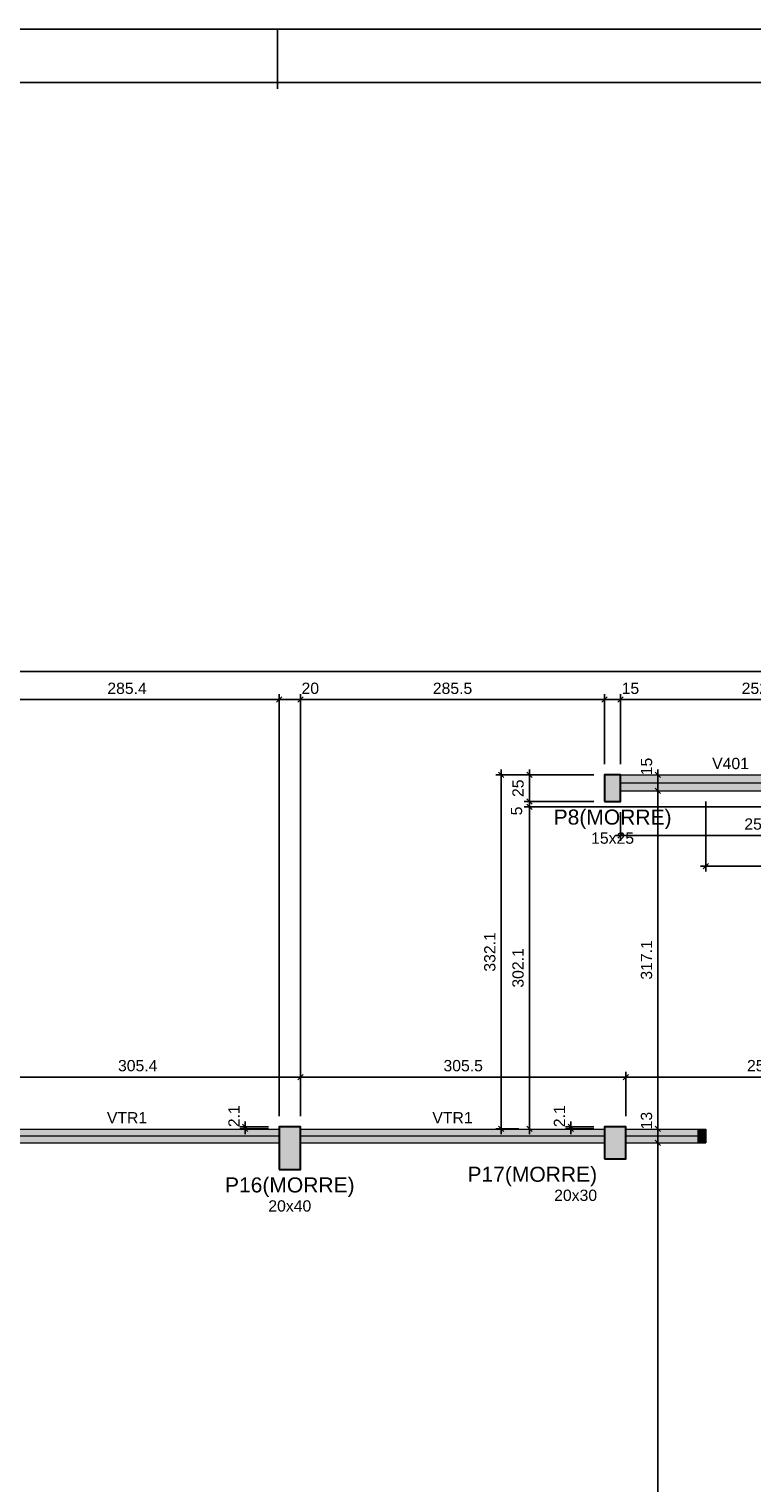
# Model space of a CAD drawing. Header units: millimetres. Extents: x 0 to 119, y 0 to 84.
# Tile 13 of 19: x 59 to 72, y 57 to 84. Entities that reach past the tile are written whole.
import ezdxf

# ---------------------------------------------------------------- set-up
doc = ezdxf.new("R2010")
doc.units = ezdxf.units.MM
doc.header["$MEASUREMENT"] = 0
doc.linetypes.add('NULL', pattern=[0])
doc.layers.get('0').update_dxf_attribs({"lineweight": 18})
for name, color, linetype, lineweight in [('FO-Cotas', 5, 'Continuous', 5), ('FO-Eixos', 5, 'Continuous', 5), ('FO-Hachura pilar que morre', 106, 'Continuous', 5), ('FO-Hachura viga', 43, 'Continuous', 5), ('FO-Pilares', 4, 'Continuous', 30), ('FO-Textos das vigas', 7, 'Continuous', 5), ('FO-Textos dos pilares', 7, 'Continuous', 5), ('FO-Vigas', 1, 'Continuous', 20)]:
    doc.layers.add(name, color=color, linetype=linetype, lineweight=lineweight)
doc.layers.add('SEDUC_MARF', color=1, linetype='Continuous')
doc.layers.add('SEDUC_MARGG', color=7, linetype='Continuous')
doc.styles.add('Arial', font='txt')
doc.dimstyles.new('UM_50.000000', dxfattribs={"dimtxt": 0.18, "dimasz": 0.1, "dimexe": 0.1, "dimexo": 0.2, "dimgap": 0, "dimtad": 1, "dimtih": 1, "dimtoh": 1, "dimdec": 1, "dimlfac": 50, "dimzin": 0, "dimdsep": 46, "dimtxsty": 'Standard', "dimcen": 0.09, "dimdle": 0.1, "dimadec": 1, "dimazin": 2, "dimtfac": 1, "dimtdec": 4, "dimtofl": 0, "dimtmove": 0, "dimatfit": 3, "dimfxl": 1, "dimtolj": 1, "dimarcsym": 0})

# ---------------------------------------------------------------- blocks, each defined once
blk = doc.blocks.new('_Oblique')
at = {"color": 0, "linetype": 'ByBlock', "lineweight": -2}
blk.add_line((-0.5, -0.5), (0.5, 0.5), dxfattribs=at)
blk = doc.blocks.new('*D15')
at = {"layer": 'Defpoints', "color": 0}
for p in [(63.429, 71.52), (57.72, 63.507), (63.429, 63.507)]:
    blk.add_point(p, dxfattribs=at)
at = {"layer": 'FO-Cotas', "color": 0, "lineweight": -2}
for p, q in [((57.62, 71.52), (63.529, 71.52)), ((57.72, 63.707), (57.72, 71.62)), ((63.429, 63.707), (63.429, 71.62))]:
    blk.add_line(p, q, dxfattribs=at)
at = {"layer": 'FO-Cotas', "color": 0, "lineweight": -2, "xscale": 0.1, "yscale": 0.1, "zscale": 0.1, "rotation": 180}
blk.add_blockref('_Oblique', (57.72, 71.52), dxfattribs=at)
at = {"layer": 'FO-Cotas', "color": 0, "lineweight": -2, "xscale": 0.1, "yscale": 0.1, "zscale": 0.1}
blk.add_blockref('_Oblique', (63.429, 71.52), dxfattribs=at)
at = {"layer": 'FO-Cotas', "color": 7, "insert": (60.575, 71.732), "char_height": 0.2118, "attachment_point": 5, "rotation": 0.0057, "style": 'Arial'}
blk.add_mtext('\\A1;285.4', dxfattribs=at)
blk = doc.blocks.new('*D16')
at = {"layer": 'Defpoints', "color": 0}
for p in [(63.829, 71.52), (63.429, 63.507), (63.829, 63.507)]:
    blk.add_point(p, dxfattribs=at)
at = {"layer": 'FO-Cotas', "color": 0, "lineweight": -2}
for p, q in [((63.329, 71.52), (63.929, 71.52)), ((63.429, 63.707), (63.429, 71.62)), ((63.829, 63.707), (63.829, 71.62))]:
    blk.add_line(p, q, dxfattribs=at)
at = {"layer": 'FO-Cotas', "color": 0, "lineweight": -2, "xscale": 0.1, "yscale": 0.1, "zscale": 0.1, "rotation": 180}
blk.add_blockref('_Oblique', (63.429, 71.52), dxfattribs=at)
at = {"layer": 'FO-Cotas', "color": 0, "lineweight": -2, "xscale": 0.1, "yscale": 0.1, "zscale": 0.1}
blk.add_blockref('_Oblique', (63.829, 71.52), dxfattribs=at)
at = {"layer": 'FO-Cotas', "color": 7, "insert": (64.014, 71.732), "char_height": 0.2118, "attachment_point": 5, "rotation": 0.0057, "style": 'Arial'}
blk.add_mtext('\\A1;20', dxfattribs=at)
blk = doc.blocks.new('*D17')
at = {"layer": 'Defpoints', "color": 0}
for p in [(69.538, 71.52), (69.538, 70.108), (63.829, 63.507)]:
    blk.add_point(p, dxfattribs=at)
at = {"layer": 'FO-Cotas', "color": 0, "lineweight": -2}
for p, q in [((63.729, 71.52), (69.638, 71.52)), ((63.829, 63.707), (63.829, 71.62)), ((69.538, 70.308), (69.538, 71.62))]:
    blk.add_line(p, q, dxfattribs=at)
at = {"layer": 'FO-Cotas', "color": 0, "lineweight": -2, "xscale": 0.1, "yscale": 0.1, "zscale": 0.1, "rotation": 180}
blk.add_blockref('_Oblique', (63.829, 71.52), dxfattribs=at)
at = {"layer": 'FO-Cotas', "color": 0, "lineweight": -2, "xscale": 0.1, "yscale": 0.1, "zscale": 0.1}
blk.add_blockref('_Oblique', (69.538, 71.52), dxfattribs=at)
at = {"layer": 'FO-Cotas', "color": 7, "insert": (66.684, 71.732), "char_height": 0.2118, "attachment_point": 5, "rotation": 0.0057, "style": 'Arial'}
blk.add_mtext('\\A1;285.5', dxfattribs=at)
blk = doc.blocks.new('*D18')
at = {"layer": 'Defpoints', "color": 0}
for p in [(69.838, 71.52), (69.538, 70.108), (69.838, 70.108)]:
    blk.add_point(p, dxfattribs=at)
at = {"layer": 'FO-Cotas', "color": 0, "lineweight": -2}
for p, q in [((69.438, 71.52), (69.938, 71.52)), ((69.538, 70.308), (69.538, 71.62)), ((69.838, 70.308), (69.838, 71.62))]:
    blk.add_line(p, q, dxfattribs=at)
at = {"layer": 'FO-Cotas', "color": 0, "lineweight": -2, "xscale": 0.1, "yscale": 0.1, "zscale": 0.1, "rotation": 180}
blk.add_blockref('_Oblique', (69.538, 71.52), dxfattribs=at)
at = {"layer": 'FO-Cotas', "color": 0, "lineweight": -2, "xscale": 0.1, "yscale": 0.1, "zscale": 0.1}
blk.add_blockref('_Oblique', (69.838, 71.52), dxfattribs=at)
at = {"layer": 'FO-Cotas', "color": 7, "insert": (70.023, 71.732), "char_height": 0.2118, "attachment_point": 5, "rotation": 0.0057, "style": 'Arial'}
blk.add_mtext('\\A1;15', dxfattribs=at)
blk = doc.blocks.new('*D19')
at = {"layer": 'Defpoints', "color": 0}
for p in [(74.878, 71.52), (69.838, 70.108), (74.878, 70.108)]:
    blk.add_point(p, dxfattribs=at)
at = {"layer": 'FO-Cotas', "color": 0, "lineweight": -2}
for p, q in [((69.738, 71.52), (74.978, 71.52)), ((69.838, 70.308), (69.838, 71.62)), ((74.878, 70.308), (74.878, 71.62))]:
    blk.add_line(p, q, dxfattribs=at)
at = {"layer": 'FO-Cotas', "color": 0, "lineweight": -2, "xscale": 0.1, "yscale": 0.1, "zscale": 0.1, "rotation": 180}
blk.add_blockref('_Oblique', (69.838, 71.52), dxfattribs=at)
at = {"layer": 'FO-Cotas', "color": 0, "lineweight": -2, "xscale": 0.1, "yscale": 0.1, "zscale": 0.1}
blk.add_blockref('_Oblique', (74.878, 71.52), dxfattribs=at)
at = {"layer": 'FO-Cotas', "color": 7, "insert": (72.358, 71.732), "char_height": 0.2118, "attachment_point": 5, "rotation": 0.0057, "style": 'Arial'}
blk.add_mtext('\\A1;252', dxfattribs=at)
blk = doc.blocks.new('*D24')
at = {"layer": 'Defpoints', "color": 0}
for p in [(85.199, 72.05), (85.199, 70.108), (28.342, 63.806)]:
    blk.add_point(p, dxfattribs=at)
at = {"layer": 'FO-Cotas', "color": 0, "lineweight": -2}
for p, q in [((28.242, 72.05), (85.299, 72.05)), ((28.342, 64.006), (28.342, 72.15)), ((85.199, 70.308), (85.199, 72.15))]:
    blk.add_line(p, q, dxfattribs=at)
at = {"layer": 'FO-Cotas', "color": 0, "lineweight": -2, "xscale": 0.1, "yscale": 0.1, "zscale": 0.1, "rotation": 180}
blk.add_blockref('_Oblique', (28.342, 72.05), dxfattribs=at)
at = {"layer": 'FO-Cotas', "color": 0, "lineweight": -2, "xscale": 0.1, "yscale": 0.1, "zscale": 0.1}
blk.add_blockref('_Oblique', (85.199, 72.05), dxfattribs=at)
at = {"layer": 'FO-Cotas', "color": 7, "insert": (56.77, 72.262), "char_height": 0.2118, "attachment_point": 5, "rotation": 0.0057, "style": 'Arial'}
blk.add_mtext('\\A1;2842.9', dxfattribs=at)
blk = doc.blocks.new('*D37')
at = {"layer": 'Defpoints', "color": 0}
for p in [(71.438, 69.808), (74.978, 68.396), (74.978, 68.396)]:
    blk.add_point(p, dxfattribs=at)
at = {"layer": 'FO-Cotas', "color": 0, "lineweight": -2}
for p, q in [((71.438, 69.608), (71.438, 68.296)), ((71.338, 68.396), (75.078, 68.396))]:
    blk.add_line(p, q, dxfattribs=at)
at = {"layer": 'FO-Cotas', "color": 0, "lineweight": -2, "xscale": 0.1, "yscale": 0.1, "zscale": 0.1, "rotation": 180}
blk.add_blockref('_Oblique', (71.438, 68.396), dxfattribs=at)
at = {"layer": 'FO-Cotas', "color": 0, "lineweight": -2, "xscale": 0.1, "yscale": 0.1, "zscale": 0.1}
blk.add_blockref('_Oblique', (74.978, 68.396), dxfattribs=at)
at = {"layer": 'FO-Cotas', "color": 7, "insert": (73.208, 68.608), "char_height": 0.2118, "attachment_point": 5, "style": 'Arial'}
blk.add_mtext('\\A1;177', dxfattribs=at)
blk = doc.blocks.new('*D62')
at = {"layer": 'Defpoints', "color": 0}
for p in [(68.126, 69.508), (74.878, 69.508), (68.126, 63.466)]:
    blk.add_point(p, dxfattribs=at)
at = {"layer": 'FO-Cotas', "color": 0, "lineweight": -2}
for p, q in [((68.126, 63.366), (68.126, 69.608)), ((74.678, 69.508), (68.026, 69.508))]:
    blk.add_line(p, q, dxfattribs=at)
at = {"layer": 'FO-Cotas', "color": 0, "lineweight": -2, "xscale": 0.1, "yscale": 0.1, "zscale": 0.1}
for p, rotation in [((68.126, 69.508), 90), ((68.126, 63.466), 270)]:
    blk.add_blockref('_Oblique', p, dxfattribs=dict(at, rotation=rotation))
at = {"layer": 'FO-Cotas', "color": 7, "insert": (67.914, 66.487), "char_height": 0.2118, "attachment_point": 5, "rotation": 90, "style": 'Arial'}
blk.add_mtext('\\A1;302.1', dxfattribs=at)
blk = doc.blocks.new('*D63')
at = {"layer": 'Defpoints', "color": 0}
for p in [(68.126, 69.608), (69.538, 69.608), (74.878, 69.508)]:
    blk.add_point(p, dxfattribs=at)
at = {"layer": 'FO-Cotas', "color": 0, "lineweight": -2}
for p, q in [((69.338, 69.608), (68.026, 69.608)), ((68.126, 69.408), (68.126, 69.708)), ((74.678, 69.508), (68.026, 69.508))]:
    blk.add_line(p, q, dxfattribs=at)
at = {"layer": 'FO-Cotas', "color": 0, "lineweight": -2, "xscale": 0.1, "yscale": 0.1, "zscale": 0.1}
for p, rotation in [((68.126, 69.608), 90), ((68.126, 69.508), 270)]:
    blk.add_blockref('_Oblique', p, dxfattribs=dict(at, rotation=rotation))
at = {"layer": 'FO-Cotas', "color": 7, "insert": (67.886, 69.432), "char_height": 0.2118, "attachment_point": 5, "rotation": 90, "style": 'Arial'}
blk.add_mtext('\\A1;5', dxfattribs=at)
blk = doc.blocks.new('*D64')
at = {"layer": 'Defpoints', "color": 0}
for p in [(68.126, 70.108), (69.538, 70.108), (69.538, 69.608)]:
    blk.add_point(p, dxfattribs=at)
at = {"layer": 'FO-Cotas', "color": 0, "lineweight": -2}
for p, q in [((69.338, 70.108), (68.026, 70.108)), ((68.126, 69.508), (68.126, 70.208)), ((69.338, 69.608), (68.026, 69.608))]:
    blk.add_line(p, q, dxfattribs=at)
at = {"layer": 'FO-Cotas', "color": 0, "lineweight": -2, "xscale": 0.1, "yscale": 0.1, "zscale": 0.1}
for p, rotation in [((68.126, 70.108), 90), ((68.126, 69.608), 270)]:
    blk.add_blockref('_Oblique', p, dxfattribs=dict(at, rotation=rotation))
at = {"layer": 'FO-Cotas', "color": 7, "insert": (67.914, 69.858), "char_height": 0.2118, "attachment_point": 5, "rotation": 90, "style": 'Arial'}
blk.add_mtext('\\A1;25', dxfattribs=at)
blk = doc.blocks.new('*D68')
at = {"layer": 'Defpoints', "color": 0}
for p in [(67.597, 70.108), (69.538, 70.108), (68.126, 63.466)]:
    blk.add_point(p, dxfattribs=at)
at = {"layer": 'FO-Cotas', "color": 0, "lineweight": -2}
for p, q in [((69.338, 70.108), (67.497, 70.108)), ((67.597, 63.366), (67.597, 70.208)), ((67.926, 63.466), (67.497, 63.466))]:
    blk.add_line(p, q, dxfattribs=at)
at = {"layer": 'FO-Cotas', "color": 0, "lineweight": -2, "xscale": 0.1, "yscale": 0.1, "zscale": 0.1}
for p, rotation in [((67.597, 70.108), 90), ((67.597, 63.466), 270)]:
    blk.add_blockref('_Oblique', p, dxfattribs=dict(at, rotation=rotation))
at = {"layer": 'FO-Cotas', "color": 7, "insert": (67.385, 66.787), "char_height": 0.2118, "attachment_point": 5, "rotation": 90, "style": 'Arial'}
blk.add_mtext('\\A1;332.1', dxfattribs=at)
blk = doc.blocks.new('*D109')
at = {"layer": 'Defpoints', "color": 0}
for p in [(70.538, 63.206), (70.538, 63.206), (70.538, 35.575)]:
    blk.add_point(p, dxfattribs=at)
at = {"layer": 'FO-Cotas', "color": 0, "lineweight": -2}
blk.add_line((70.538, 35.475), (70.538, 63.306), dxfattribs=at)
at = {"layer": 'FO-Cotas', "color": 0, "lineweight": -2, "xscale": 0.1, "yscale": 0.1, "zscale": 0.1}
for p, rotation in [((70.538, 63.206), 90), ((70.538, 35.575), 270)]:
    blk.add_blockref('_Oblique', p, dxfattribs=dict(at, rotation=rotation))
at = {"layer": 'FO-Cotas', "color": 7, "insert": (70.326, 49.39), "char_height": 0.2118, "attachment_point": 5, "rotation": 90, "style": 'Arial'}
blk.add_mtext('\\A1;1381.5', dxfattribs=at)
blk = doc.blocks.new('*D110')
at = {"layer": 'Defpoints', "color": 0}
for p in [(70.538, 63.466), (70.538, 63.466), (70.538, 63.206)]:
    blk.add_point(p, dxfattribs=at)
at = {"layer": 'FO-Cotas', "color": 0, "lineweight": -2}
blk.add_line((70.538, 63.106), (70.538, 63.566), dxfattribs=at)
at = {"layer": 'FO-Cotas', "color": 0, "lineweight": -2, "xscale": 0.1, "yscale": 0.1, "zscale": 0.1}
for p, rotation in [((70.538, 63.466), 90), ((70.538, 63.206), 270)]:
    blk.add_blockref('_Oblique', p, dxfattribs=dict(at, rotation=rotation))
at = {"layer": 'FO-Cotas', "color": 7, "insert": (70.326, 63.623), "char_height": 0.2118, "attachment_point": 5, "rotation": 90, "style": 'Arial'}
blk.add_mtext('\\A1;13', dxfattribs=at)
blk = doc.blocks.new('*D111')
at = {"layer": 'Defpoints', "color": 0}
for p in [(70.538, 69.808), (70.538, 69.808), (70.538, 63.466)]:
    blk.add_point(p, dxfattribs=at)
at = {"layer": 'FO-Cotas', "color": 0, "lineweight": -2}
blk.add_line((70.538, 63.366), (70.538, 69.908), dxfattribs=at)
at = {"layer": 'FO-Cotas', "color": 0, "lineweight": -2, "xscale": 0.1, "yscale": 0.1, "zscale": 0.1}
for p, rotation in [((70.538, 69.808), 90), ((70.538, 63.466), 270)]:
    blk.add_blockref('_Oblique', p, dxfattribs=dict(at, rotation=rotation))
at = {"layer": 'FO-Cotas', "color": 7, "insert": (70.326, 66.637), "char_height": 0.2118, "attachment_point": 5, "rotation": 90, "style": 'Arial'}
blk.add_mtext('\\A1;317.1', dxfattribs=at)
blk = doc.blocks.new('*D112')
at = {"layer": 'Defpoints', "color": 0}
for p in [(70.538, 70.108), (70.538, 70.108), (70.538, 69.808)]:
    blk.add_point(p, dxfattribs=at)
at = {"layer": 'FO-Cotas', "color": 0, "lineweight": -2}
blk.add_line((70.538, 69.708), (70.538, 70.208), dxfattribs=at)
at = {"layer": 'FO-Cotas', "color": 0, "lineweight": -2, "xscale": 0.1, "yscale": 0.1, "zscale": 0.1}
for p, rotation in [((70.538, 70.108), 90), ((70.538, 69.808), 270)]:
    blk.add_blockref('_Oblique', p, dxfattribs=dict(at, rotation=rotation))
at = {"layer": 'FO-Cotas', "color": 7, "insert": (70.326, 70.266), "char_height": 0.2118, "attachment_point": 5, "rotation": 90, "style": 'Arial'}
blk.add_mtext('\\A1;15', dxfattribs=at)
blk = doc.blocks.new('*D127')
at = {"layer": 'Defpoints', "color": 0}
for p in [(69.838, 69.608), (74.978, 69.608), (74.978, 68.973)]:
    blk.add_point(p, dxfattribs=at)
at = {"layer": 'FO-Cotas', "color": 0, "lineweight": -2}
for p, q in [((69.838, 69.408), (69.838, 68.873)), ((74.978, 69.408), (74.978, 68.873)), ((69.738, 68.973), (75.078, 68.973))]:
    blk.add_line(p, q, dxfattribs=at)
at = {"layer": 'FO-Cotas', "color": 0, "lineweight": -2, "xscale": 0.1, "yscale": 0.1, "zscale": 0.1, "rotation": 180}
blk.add_blockref('_Oblique', (69.838, 68.973), dxfattribs=at)
at = {"layer": 'FO-Cotas', "color": 0, "lineweight": -2, "xscale": 0.1, "yscale": 0.1, "zscale": 0.1}
blk.add_blockref('_Oblique', (74.978, 68.973), dxfattribs=at)
at = {"layer": 'FO-Cotas', "color": 7, "insert": (72.408, 69.185), "char_height": 0.2118, "attachment_point": 5, "rotation": 0.0057, "style": 'Arial'}
blk.add_mtext('\\A1;257', dxfattribs=at)
blk = doc.blocks.new('*D132')
at = {"layer": 'Defpoints', "color": 0}
for p in [(63.829, 64.441), (57.72, 63.507), (63.829, 63.507)]:
    blk.add_point(p, dxfattribs=at)
at = {"layer": 'FO-Cotas', "color": 0, "lineweight": -2}
for p, q in [((57.62, 64.441), (63.929, 64.441)), ((57.72, 63.707), (57.72, 64.541)), ((63.829, 63.707), (63.829, 64.541))]:
    blk.add_line(p, q, dxfattribs=at)
at = {"layer": 'FO-Cotas', "color": 0, "lineweight": -2, "xscale": 0.1, "yscale": 0.1, "zscale": 0.1, "rotation": 180}
blk.add_blockref('_Oblique', (57.72, 64.441), dxfattribs=at)
at = {"layer": 'FO-Cotas', "color": 0, "lineweight": -2, "xscale": 0.1, "yscale": 0.1, "zscale": 0.1}
blk.add_blockref('_Oblique', (63.829, 64.441), dxfattribs=at)
at = {"layer": 'FO-Cotas', "color": 7, "insert": (60.775, 64.653), "char_height": 0.2118, "attachment_point": 5, "rotation": 0.0057, "style": 'Arial'}
blk.add_mtext('\\A1;305.4', dxfattribs=at)
blk = doc.blocks.new('*D133')
at = {"layer": 'Defpoints', "color": 0}
for p in [(69.938, 64.441), (63.829, 63.507), (69.938, 63.507)]:
    blk.add_point(p, dxfattribs=at)
at = {"layer": 'FO-Cotas', "color": 0, "lineweight": -2}
for p, q in [((63.729, 64.441), (70.038, 64.441)), ((63.829, 63.707), (63.829, 64.541)), ((69.938, 63.707), (69.938, 64.541))]:
    blk.add_line(p, q, dxfattribs=at)
at = {"layer": 'FO-Cotas', "color": 0, "lineweight": -2, "xscale": 0.1, "yscale": 0.1, "zscale": 0.1, "rotation": 180}
blk.add_blockref('_Oblique', (63.829, 64.441), dxfattribs=at)
at = {"layer": 'FO-Cotas', "color": 0, "lineweight": -2, "xscale": 0.1, "yscale": 0.1, "zscale": 0.1}
blk.add_blockref('_Oblique', (69.938, 64.441), dxfattribs=at)
at = {"layer": 'FO-Cotas', "color": 7, "insert": (66.884, 64.653), "char_height": 0.2118, "attachment_point": 5, "rotation": 0.0057, "style": 'Arial'}
blk.add_mtext('\\A1;305.5', dxfattribs=at)
blk = doc.blocks.new('*D134')
at = {"layer": 'Defpoints', "color": 0}
for p in [(74.978, 64.441), (74.978, 63.806), (69.938, 63.507)]:
    blk.add_point(p, dxfattribs=at)
at = {"layer": 'FO-Cotas', "color": 0, "lineweight": -2}
for p, q in [((69.838, 64.441), (75.078, 64.441)), ((69.938, 63.707), (69.938, 64.541)), ((74.978, 64.006), (74.978, 64.541))]:
    blk.add_line(p, q, dxfattribs=at)
at = {"layer": 'FO-Cotas', "color": 0, "lineweight": -2, "xscale": 0.1, "yscale": 0.1, "zscale": 0.1, "rotation": 180}
blk.add_blockref('_Oblique', (69.938, 64.441), dxfattribs=at)
at = {"layer": 'FO-Cotas', "color": 0, "lineweight": -2, "xscale": 0.1, "yscale": 0.1, "zscale": 0.1}
blk.add_blockref('_Oblique', (74.978, 64.441), dxfattribs=at)
at = {"layer": 'FO-Cotas', "color": 7, "insert": (72.458, 64.653), "char_height": 0.2118, "attachment_point": 5, "rotation": 0.0057, "style": 'Arial'}
blk.add_mtext('\\A1;252', dxfattribs=at)
blk = doc.blocks.new('*D143')
at = {"layer": 'Defpoints', "color": 0}
for p in [(62.794, 63.466), (63.429, 63.507), (63.429, 63.466)]:
    blk.add_point(p, dxfattribs=at)
at = {"layer": 'FO-Cotas', "color": 0, "lineweight": -2}
for p, q in [((62.794, 63.607), (62.794, 63.366)), ((63.229, 63.507), (62.694, 63.507)), ((63.229, 63.466), (62.694, 63.466))]:
    blk.add_line(p, q, dxfattribs=at)
at = {"layer": 'FO-Cotas', "color": 0, "lineweight": -2, "xscale": 0.1, "yscale": 0.1, "zscale": 0.1}
for p, rotation in [((62.794, 63.507), 90), ((62.794, 63.466), 270)]:
    blk.add_blockref('_Oblique', p, dxfattribs=dict(at, rotation=rotation))
at = {"layer": 'FO-Cotas', "color": 7, "insert": (62.582, 63.705), "char_height": 0.2118, "attachment_point": 5, "rotation": 90, "style": 'Arial'}
blk.add_mtext('\\A1;2.1', dxfattribs=at)
blk = doc.blocks.new('*D144')
at = {"layer": 'Defpoints', "color": 0}
for p in [(68.903, 63.466), (69.538, 63.507), (69.538, 63.466)]:
    blk.add_point(p, dxfattribs=at)
at = {"layer": 'FO-Cotas', "color": 0, "lineweight": -2}
for p, q in [((68.903, 63.607), (68.903, 63.366)), ((69.338, 63.507), (68.803, 63.507)), ((69.338, 63.466), (68.803, 63.466))]:
    blk.add_line(p, q, dxfattribs=at)
at = {"layer": 'FO-Cotas', "color": 0, "lineweight": -2, "xscale": 0.1, "yscale": 0.1, "zscale": 0.1}
for p, rotation in [((68.903, 63.507), 90), ((68.903, 63.466), 270)]:
    blk.add_blockref('_Oblique', p, dxfattribs=dict(at, rotation=rotation))
at = {"layer": 'FO-Cotas', "color": 7, "insert": (68.691, 63.705), "char_height": 0.2118, "attachment_point": 5, "rotation": 90, "style": 'Arial'}
blk.add_mtext('\\A1;2.1', dxfattribs=at)

msp = doc.modelspace()

# ---------------------------------------------------------------- hatches: boundary and pattern name
at = {"layer": 'FO-Hachura pilar que morre', "linetype": 'Continuous'}
for points in [[(69.5382, 69.6084), (69.6882, 69.6084), (69.8382, 69.6084), (69.8382, 69.8584), (69.8382, 70.1084), (69.6882, 70.1084), (69.5382, 70.1084), (69.5382, 69.8584)], [(63.4292, 62.707), (63.6292, 62.707), (63.8292, 62.707), (63.8292, 63.107), (63.8292, 63.507), (63.6292, 63.507), (63.4292, 63.507), (63.4292, 63.107)], [(69.5382, 62.907), (69.7382, 62.907), (69.9382, 62.907), (69.9382, 63.207), (69.9382, 63.507), (69.7382, 63.507), (69.5382, 63.507), (69.5382, 63.207)]]:
    msp.add_hatch(color=106, dxfattribs=at).paths.add_polyline_path(points)
at = {"layer": 'FO-Hachura viga', "linetype": 'Continuous'}
for points in [[(74.8782, 70.1082), (74.8782, 70.1082), (69.8382, 70.1082), (69.8382, 69.8082), (74.8782, 69.8082), (74.8782, 70.1082)], [(61.28, 63.4656), (61.28, 63.4656), (57.7204, 63.4656), (57.7204, 63.2056), (61.28, 63.2056), (61.28, 63.4656)], [(63.4292, 63.4656), (63.4292, 63.4656), (61.28, 63.4656), (61.28, 63.2056), (63.4292, 63.2056), (63.4292, 63.4656)], [(69.5382, 63.4656), (69.5382, 63.4656), (63.8292, 63.4656), (63.8292, 63.2056), (69.5382, 63.2056), (69.5382, 63.4656)], [(71.28, 63.4656), (71.28, 63.4656), (69.9382, 63.4656), (69.9382, 63.2054), (71.28, 63.2054), (71.28, 63.4656)], [(71.4382, 63.4656), (71.4382, 63.4656), (71.28, 63.4656), (71.28, 63.2056), (71.4382, 63.2056), (71.4382, 63.4656)]]:
    msp.add_hatch(color=43, dxfattribs=at).paths.add_polyline_path(points)

# ---------------------------------------------------------------- linework, layer by layer
at = {"layer": 'FO-Eixos'}
for p, q in [((69.8382, 69.9584), (74.8782, 69.9584)), ((57.7204, 63.3356), (61.28, 63.3356)), ((61.28, 63.3356), (63.4292, 63.3356)), ((63.8292, 63.3356), (69.5382, 63.3356)), ((69.9382, 63.3356), (71.28, 63.3356)), ((71.28, 63.3356), (71.4382, 63.3356))]:
    msp.add_line(p, q, dxfattribs=at)
at = {"layer": 'FO-Pilares'}
for points in [[(69.5382, 69.6084), (69.6882, 69.6084), (69.8382, 69.6084), (69.8382, 69.8584), (69.8382, 70.1084), (69.6882, 70.1084), (69.5382, 70.1084), (69.5382, 69.8584), (69.5382, 69.6084)], [(63.4292, 62.707), (63.6292, 62.707), (63.8292, 62.707), (63.8292, 63.107), (63.8292, 63.507), (63.6292, 63.507), (63.4292, 63.507), (63.4292, 63.107), (63.4292, 62.707)], [(69.5382, 62.907), (69.7382, 62.907), (69.9382, 62.907), (69.9382, 63.207), (69.9382, 63.507), (69.7382, 63.507), (69.5382, 63.507), (69.5382, 63.207), (69.5382, 62.907)]]:
    msp.add_lwpolyline(points, close=True, dxfattribs=at)
at = {"layer": 'FO-Vigas'}
for p, q in [((69.8382, 70.1084), (74.8782, 70.1084)), ((69.8382, 69.8084), (74.8782, 69.8084)), ((57.7204, 63.4656), (61.28, 63.4656)), ((61.28, 63.4656), (63.4292, 63.4656)), ((63.8292, 63.4656), (69.5382, 63.4656)), ((69.9382, 63.4656), (71.28, 63.4656)), ((71.28, 63.4656), (71.4382, 63.4656)), ((71.4382, 63.4656), (71.4382, 63.2056)), ((57.7204, 63.2056), (61.28, 63.2056)), ((61.28, 63.2056), (63.4292, 63.2056)), ((63.8292, 63.2056), (69.5382, 63.2056)), ((69.9382, 63.2056), (71.28, 63.2056)), ((71.28, 63.2056), (71.4382, 63.2056))]:
    msp.add_line(p, q, dxfattribs=at)
at = {"layer": 'SEDUC_MARF'}
msp.add_line((63.4015, 84.1), (63.4015, 82.9804), dxfattribs=at)
msp.add_lwpolyline([(118.9, 84.1), (0, 84.1), (0, 0), (118.9, 0)], close=True, dxfattribs=at)
at = {"layer": 'SEDUC_MARGG'}
msp.add_lwpolyline([(2.5, 1), (117.9, 1), (117.9, 83.1), (2.5, 83.1), (2.5, 1)], dxfattribs=at)

# ---------------------------------------------------------------- texts
at = {"layer": 'FO-Textos das vigas', "linetype": 'NULL', "char_height": 0.2118, "line_spacing_factor": 0.798, "style": 'Arial'}
for s, insert, width, attachment_point in [('V401', (72.2476, 70.2143), 1.354561, 9), ('VTR1', (60.5746, 63.5713), 1.482568, 8), ('VTR1', (66.6836, 63.5713), 1.482568, 8)]:
    msp.add_mtext(s, dxfattribs=dict(at, insert=insert, width=width, attachment_point=attachment_point))
at = {"layer": 'FO-Textos dos pilares', "linetype": 'NULL', "line_spacing_factor": 0.798, "style": 'Arial'}
for s, insert, char_height, width, attachment_point in [('P8(MORRE)', (69.6886, 69.0914), 0.2824, 4.376836, 8), ('15x25', (69.6886, 68.8143), 0.2118, 1.580273, 8), ('P17(MORRE)', (69.3976, 62.3904), 0.2824, 4.810635, 9), ('P16(MORRE)', (63.6296, 62.1904), 0.2824, 4.810635, 8), ('20x40', (63.6296, 61.9133), 0.2118, 1.580273, 8), ('20x30', (69.3976, 62.1133), 0.2118, 1.580273, 9)]:
    msp.add_mtext(s, dxfattribs=dict(at, insert=insert, char_height=char_height, width=width, attachment_point=attachment_point))

# ---------------------------------------------------------------- dimensions: what is measured, and where the dimension line sits
at = {"layer": 'FO-Cotas'}
for base, p1, p2, picture, middle, turn in [((85.1988, 72.0499), (28.3416, 63.8056), (85.1988, 70.1084), '*D24', (56.7702, 72.2617), 0.00573), ((63.4292, 71.5204), (57.7204, 63.507), (63.4292, 63.507), '*D15', (60.5748, 71.7322), 0.00573), ((63.8292, 71.5204), (63.4292, 63.507), (63.8292, 63.507), '*D16', (64.0145, 71.7322), 0.00573), ((69.5382033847, 71.5203856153), (63.8292033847, 63.5069856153), (69.5382033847, 70.1083856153), '*D17', (66.6837033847, 71.7321856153), 0.005729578), ((69.8382, 71.5204), (69.5382, 70.1084), (69.8382, 70.1084), '*D18', (70.0235, 71.7322), 0.00573), ((74.8782, 71.5204), (69.8382, 70.1084), (74.8782, 70.1084), '*D19', (72.3582, 71.7322), 0.00573), ((74.9782, 68.973), (69.8382, 69.6084), (74.9782, 69.6084), '*D127', (72.4082, 69.1848), 0.00573), ((63.8292, 64.441), (57.7204, 63.507), (63.8292, 63.507), '*D132', (60.7748, 64.6528), 0.00573), ((69.9382033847, 64.4409856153), (63.8292033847, 63.5069856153), (69.9382033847, 63.5069856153), '*D133', (66.8837033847, 64.6527856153), 0.005729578), ((74.9782, 64.441), (69.9382, 63.507), (74.9782, 63.8056), '*D134', (72.4582, 64.6528), 0.00573)]:
    dim = msp.add_linear_dim(base=base, p1=p1, p2=p2, dimstyle='UM_50.000000', override={"dimtxt": 0.2118, "dimasz": 0.1, "dimexe": 0.1, "dimexo": 0.2, "dimtad": 1, "dimtih": 0, "dimtoh": 0, "dimdec": 1, "dimlfac": 50, "dimzin": 8, "dimtxsty": 'Arial', "dimblk": 'Oblique', "dimblk1": 'Oblique', "dimblk2": 'Oblique', "dimsah": 1, "dimdle": 0.1, "dimse1": 0, "dimse2": 0, "dimclrt": 7, "dimadec": 1, "dimazin": 3, "dimtmove": 2, "dimldrblk": 'Oblique'}, dxfattribs=at)
    dim.commit()
    dim.dimension.update_dxf_attribs({"geometry": picture, "text_midpoint": middle, "dimtype": 160, "text_rotation": turn})
for base, p1, p2, override, picture, middle in [((70.5382, 70.1084), (70.5382, 69.8084), (70.5382, 70.1084), {"dimtxt": 0.2118, "dimasz": 0.1, "dimexe": 0.1, "dimexo": 0.2, "dimtad": 1, "dimtih": 0, "dimtoh": 0, "dimdec": 1, "dimlfac": 50, "dimzin": 8, "dimtxsty": 'Arial', "dimblk": 'Oblique', "dimblk1": 'Oblique', "dimblk2": 'Oblique', "dimsah": 1, "dimdle": 0.1, "dimse1": 1, "dimse2": 1, "dimclrt": 7, "dimadec": 1, "dimazin": 3, "dimtmove": 2, "dimldrblk": 'Oblique'}, '*D112', (70.3264, 70.2657)), ((67.5967, 70.1084), (68.1262, 63.4656), (69.5382, 70.1084), {"dimtxt": 0.2118, "dimasz": 0.1, "dimexe": 0.1, "dimexo": 0.2, "dimtad": 1, "dimtih": 0, "dimtoh": 0, "dimdec": 1, "dimlfac": 50, "dimzin": 8, "dimtxsty": 'Arial', "dimblk": 'Oblique', "dimblk1": 'Oblique', "dimblk2": 'Oblique', "dimsah": 1, "dimdle": 0.1, "dimse1": 0, "dimse2": 0, "dimclrt": 7, "dimadec": 1, "dimazin": 3, "dimtmove": 2, "dimldrblk": 'Oblique'}, '*D68', (67.3849, 66.787)), ((68.1262, 70.1084), (69.5382, 69.6084), (69.5382, 70.1084), {"dimtxt": 0.2118, "dimasz": 0.1, "dimexe": 0.1, "dimexo": 0.2, "dimtad": 1, "dimtih": 0, "dimtoh": 0, "dimdec": 1, "dimlfac": 50, "dimzin": 8, "dimtxsty": 'Arial', "dimblk": 'Oblique', "dimblk1": 'Oblique', "dimblk2": 'Oblique', "dimsah": 1, "dimdle": 0.1, "dimse1": 0, "dimse2": 0, "dimclrt": 7, "dimadec": 1, "dimazin": 3, "dimtmove": 2, "dimldrblk": 'Oblique'}, '*D64', (67.9144, 69.8584)), ((70.5382, 69.8084), (70.5382, 63.4656), (70.5382, 69.8084), {"dimtxt": 0.2118, "dimasz": 0.1, "dimexe": 0.1, "dimexo": 0.2, "dimtad": 1, "dimtih": 0, "dimtoh": 0, "dimdec": 1, "dimlfac": 50, "dimzin": 8, "dimtxsty": 'Arial', "dimblk": 'Oblique', "dimblk1": 'Oblique', "dimblk2": 'Oblique', "dimsah": 1, "dimdle": 0.1, "dimse1": 1, "dimse2": 1, "dimclrt": 7, "dimadec": 1, "dimazin": 3, "dimtmove": 2, "dimldrblk": 'Oblique'}, '*D111', (70.3264, 66.637)), ((68.1262, 69.6084), (74.8782, 69.5084), (69.5382, 69.6084), {"dimtxt": 0.2118, "dimasz": 0.1, "dimexe": 0.1, "dimexo": 0.2, "dimtad": 1, "dimtih": 0, "dimtoh": 0, "dimdec": 1, "dimlfac": 50, "dimzin": 8, "dimtxsty": 'Arial', "dimblk": 'Oblique', "dimblk1": 'Oblique', "dimblk2": 'Oblique', "dimsah": 1, "dimdle": 0.1, "dimse1": 0, "dimse2": 0, "dimclrt": 7, "dimadec": 1, "dimazin": 3, "dimtmove": 2, "dimldrblk": 'Oblique'}, '*D63', (67.8864, 69.4317)), ((68.1262, 69.5084), (68.1262, 63.4656), (74.8782, 69.5084), {"dimtxt": 0.2118, "dimasz": 0.1, "dimexe": 0.1, "dimexo": 0.2, "dimtad": 1, "dimtih": 0, "dimtoh": 0, "dimdec": 1, "dimlfac": 50, "dimzin": 8, "dimtxsty": 'Arial', "dimblk": 'Oblique', "dimblk1": 'Oblique', "dimblk2": 'Oblique', "dimsah": 1, "dimdle": 0.1, "dimse1": 1, "dimse2": 0, "dimclrt": 7, "dimadec": 1, "dimazin": 3, "dimtmove": 2, "dimldrblk": 'Oblique'}, '*D62', (67.9144, 66.487)), ((62.7938, 63.4656), (63.4292, 63.507), (63.4292, 63.4656), {"dimtxt": 0.2118, "dimasz": 0.1, "dimexe": 0.1, "dimexo": 0.2, "dimtad": 1, "dimtih": 0, "dimtoh": 0, "dimdec": 1, "dimlfac": 50, "dimzin": 8, "dimtxsty": 'Arial', "dimblk": 'Oblique', "dimblk1": 'Oblique', "dimblk2": 'Oblique', "dimsah": 1, "dimdle": 0.1, "dimse1": 0, "dimse2": 0, "dimclrt": 7, "dimadec": 1, "dimazin": 3, "dimtmove": 2, "dimldrblk": 'Oblique'}, '*D143', (62.582, 63.7046)), ((68.9028, 63.4656), (69.5382, 63.507), (69.5382, 63.4656), {"dimtxt": 0.2118, "dimasz": 0.1, "dimexe": 0.1, "dimexo": 0.2, "dimtad": 1, "dimtih": 0, "dimtoh": 0, "dimdec": 1, "dimlfac": 50, "dimzin": 8, "dimtxsty": 'Arial', "dimblk": 'Oblique', "dimblk1": 'Oblique', "dimblk2": 'Oblique', "dimsah": 1, "dimdle": 0.1, "dimse1": 0, "dimse2": 0, "dimclrt": 7, "dimadec": 1, "dimazin": 3, "dimtmove": 2, "dimldrblk": 'Oblique'}, '*D144', (68.691, 63.7046)), ((70.5382, 63.4656), (70.5382, 63.2056), (70.5382, 63.4656), {"dimtxt": 0.2118, "dimasz": 0.1, "dimexe": 0.1, "dimexo": 0.2, "dimtad": 1, "dimtih": 0, "dimtoh": 0, "dimdec": 1, "dimlfac": 50, "dimzin": 8, "dimtxsty": 'Arial', "dimblk": 'Oblique', "dimblk1": 'Oblique', "dimblk2": 'Oblique', "dimsah": 1, "dimdle": 0.1, "dimse1": 1, "dimse2": 1, "dimclrt": 7, "dimadec": 1, "dimazin": 3, "dimtmove": 2, "dimldrblk": 'Oblique'}, '*D110', (70.3264, 63.6229)), ((70.5382, 63.2056), (70.5382, 35.5754), (70.5382, 63.2056), {"dimtxt": 0.2118, "dimasz": 0.1, "dimexe": 0.1, "dimexo": 0.2, "dimtad": 1, "dimtih": 0, "dimtoh": 0, "dimdec": 1, "dimlfac": 50, "dimzin": 8, "dimtxsty": 'Arial', "dimblk": 'Oblique', "dimblk1": 'Oblique', "dimblk2": 'Oblique', "dimsah": 1, "dimdle": 0.1, "dimse1": 1, "dimse2": 1, "dimclrt": 7, "dimadec": 1, "dimazin": 3, "dimtmove": 2, "dimldrblk": 'Oblique'}, '*D109', (70.3264, 49.3905))]:
    dim = msp.add_linear_dim(base=base, p1=p1, p2=p2, angle=90, dimstyle='UM_50.000000', override=override, dxfattribs=at)
    dim.commit()
    dim.dimension.update_dxf_attribs({"geometry": picture, "text_midpoint": middle, "dimtype": 160, "text_rotation": 90})
dim = msp.add_linear_dim(base=(74.9782, 68.3964), p1=(71.4382, 69.8084), p2=(74.9782, 68.3964), dimstyle='UM_50.000000', override={"dimtxt": 0.2118, "dimasz": 0.1, "dimexe": 0.1, "dimexo": 0.2, "dimtad": 1, "dimtih": 0, "dimtoh": 0, "dimdec": 1, "dimlfac": 50, "dimzin": 8, "dimtxsty": 'Arial', "dimblk": 'Oblique', "dimblk1": 'Oblique', "dimblk2": 'Oblique', "dimsah": 1, "dimdle": 0.1, "dimse1": 0, "dimse2": 1, "dimclrt": 7, "dimadec": 1, "dimazin": 3, "dimtmove": 2, "dimldrblk": 'Oblique'}, dxfattribs=at)
dim.commit()
dim.dimension.update_dxf_attribs({"geometry": '*D37', "text_midpoint": (73.2082, 68.6082), "dimtype": 160})

doc.saveas('drawing.dxf')
